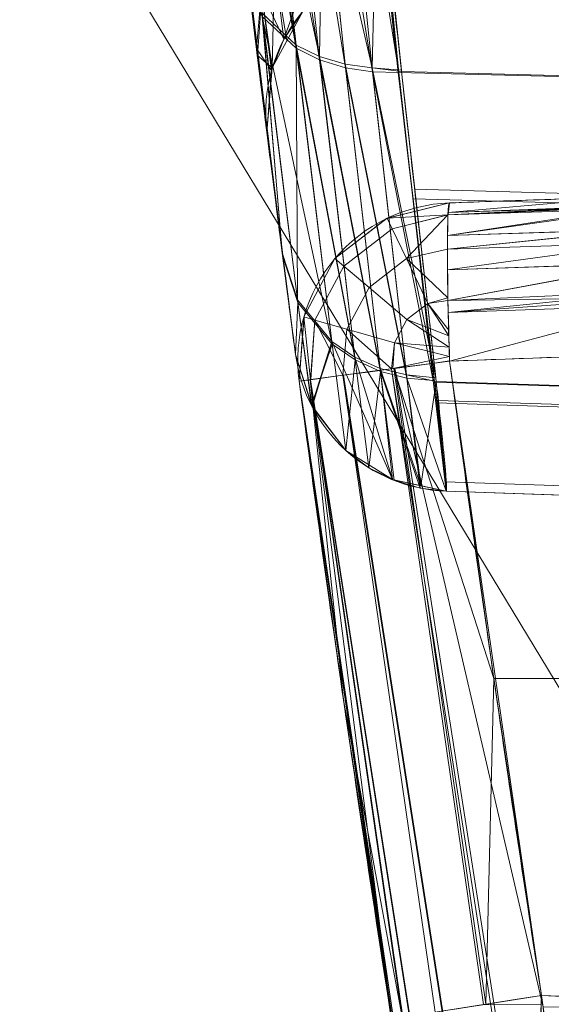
# Model space of a CAD drawing. Header units: millimetres. Extents: x -72 to 72, y -145 to 145.
# Tile 161 of 256: x -57.52 to -56.51, y -8.82 to -6.94. Entities that reach past the tile are written whole.
import ezdxf

# ---------------------------------------------------------------- set-up
doc = ezdxf.new("R2010")
doc.units = ezdxf.units.MM
doc.layers.add('1', color=7, linetype='CONTINUOUS')

msp = doc.modelspace()

# ---------------------------------------------------------------- linework, layer by layer
at = {"layer": '1', "color": 163, "linetype": 'Continuous', "lineweight": 13}
for p, q in [((-57.0531, -7.1547, 3.3684), (-57.0531, -7.1547, 2.2105)), ((-56.7049, -7.2888, -31.8422), (-56.7049, -7.2888, -23.4991)), ((-56.9985, -7.5775, 2.2105), (-56.9985, -7.5775, 3.3684)), ((-56.9917, -7.6284, -23.4991), (-56.9917, -7.6284, -31.8422)), ((-56.201, -7.8556, 3.3684), (-56.7116, -7.8378, 3.3684)), ((-56.7116, -7.8378, 3.3684), (-56.7116, -7.8378, 2.2105)), ((-56.201, -7.8556, 2.2105), (-56.7116, -7.8378, 2.2105))]:
    msp.add_line(p, q, dxfattribs=at)
at = {"layer": '1', "color": 163, "linetype": 'Continuous', "lineweight": 13, "extrusion": (0, 0, -1)}
for centre, radius in [((0, 0, 144.0046), 61.0181), ((0, 0, 147), 60.9142), ((0, 0, 145), 60), ((0, 0, 146), 59.5)]:
    msp.add_circle(centre, radius, dxfattribs=at)
at = {"layer": '1', "color": 163, "linetype": 'Continuous', "lineweight": 13}
for centre, radius in [((0, 0, -145), 60.4434), ((0, 0, -146.7071), 60.2071), ((0, 0, -146), 60)]:
    msp.add_circle(centre, radius, dxfattribs=at)
at = {"layer": '1', "color": 163, "linetype": 'Continuous', "lineweight": 13, "extrusion": (-7.35307e-09, 5.86359e-08, -1)}
msp.add_arc((56.7555, -7.1173, -2.2105), 0.3, 352.8523, 88, dxfattribs=at)
at = {"layer": '1', "color": 163, "linetype": 'Continuous', "lineweight": 13}
for centre, start, end in [((-56.7555, -7.1173, 3.3684), 92, 187.1477), ((-56.6944, -7.5886, -23.4991), 92, 187.6238), ((-56.6944, -7.5886, -31.8422), 92, 187.6238), ((-56.7011, -7.538, 2.2105), 187.5726, 268)]:
    msp.add_arc(centre, 0.3, start, end, dxfattribs=at)
at = {"layer": '1', "color": 163, "linetype": 'Continuous', "lineweight": 13, "extrusion": (-0.998777, -0.034878, -0.035041)}
msp.add_arc((5.6053, -21.49, 57.7132), 0.3, 89.8037, 180, dxfattribs=at)
at = {"layer": '1', "color": 163, "linetype": 'Continuous', "lineweight": 13, "extrusion": (-0.998777, -0.034878, 0.035041)}
msp.add_arc((5.6053, -33.8174, 55.774), 0.3, 180, 270.1963, dxfattribs=at)
at = {"layer": '1', "color": 163, "linetype": 'Continuous', "lineweight": 13, "extrusion": (-1.99367e-09, 1.49967e-08, 1)}
msp.add_arc((-56.7011, -7.538, 3.3684), 0.3, 187.5726, 268, dxfattribs=at)
at = {"layer": '1', "color": 163, "linetype": 'Continuous', "lineweight": 13, "extrusion": (0.132667, -0.991161, 2.38541e-05)}
msp.add_arc((-57.2, -23.4991, -0.0006), 0.3, 92.0177, 180, dxfattribs=at)
at = {"layer": '1', "color": 163, "linetype": 'Continuous', "lineweight": 13, "extrusion": (-0.132667, 0.991161, 2.37939e-05)}
msp.add_arc((57.2, -31.8422, -0.0008), 0.3, 272.0177, 0, dxfattribs=at)
at = {"layer": '1', "color": 163, "linetype": 'Continuous', "lineweight": 13, "extrusion": (-0.153792, 0.988103, 2.76951e-05)}
msp.add_arc((57.2, -31.8423, -0.0009), 0.3, 272.0238, 0, dxfattribs=at)
at = {"layer": '1', "color": 163, "linetype": 'Continuous', "lineweight": 13, "extrusion": (-0.998789, 0.034878, 0.03469)}
msp.add_arc((10.764, -33.772, 55.0396), 0.3, 270.3792, 0, dxfattribs=at)
at = {"layer": '1', "color": 163, "linetype": 'Continuous', "lineweight": 13}
for points, knots in [([(-56.0092, 7.4308, -40.1881), (-56.3877, 4.5783, -40.186), (-56.6408, 0.1337, -40.1852), (-56.2404, -6.0209, -40.1887), (-55.5435, -10.7162, -40.1937), (-54.419, -15.4548, -40.2011), (-52.8466, -20.1921, -40.2107), (-50.8093, -24.8841, -40.2227), (-48.2961, -29.4776, -40.237), (-45.2955, -33.9182, -40.2537), (-41.8019, -38.1419, -40.2727), (-37.8257, -42.0923, -40.294), (-33.3833, -45.7042, -40.3176), (-28.4909, -48.9101, -40.3436), (-21.4102, -52.5496, -40.3813), (-15.5377, -54.4811, -40.4131), (-11.4458, -55.3284, -40.4359)], [0, 0, 0, 0, 0.125, 0.1875, 0.25, 0.3125, 0.375, 0.4375, 0.5, 0.5625, 0.625, 0.6875, 0.75, 0.8125, 0.875, 1, 1, 1, 1]), ([(-56.7116, -7.8378, 2.2105), (-56.7106, -7.8378, 2.0305), (-56.7127, -7.8113, 1.765), (-56.7223, -7.7251, 1.4199), (-56.7366, -7.6034, 1.0805), (-56.7615, -7.3949, 0.6907), (-56.8018, -7.052, 0.273), (-56.848, -6.6406, -0.0646), (-56.8977, -6.168, -0.3178), (-56.9476, -5.6544, -0.4741), (-56.9941, -5.1256, -0.5272), (-57.0364, -4.5875, -0.4754), (-57.0656, -4.1645, -0.3481), (-57.086, -3.8384, -0.1951), (-57.1037, -3.5331, -0.0128), (-57.1214, -3.1867, 0.2697), (-57.1336, -2.9016, 0.6158), (-57.1404, -2.718, 0.9202), (-57.1455, -2.5631, 1.2463), (-57.1485, -2.4337, 1.6702), (-57.1479, -2.3974, 2.0306), (-57.1468, -2.3973, 2.2105)], [0, 0, 0, 0, 0.0625, 0.09375, 0.125, 0.1875, 0.25, 0.3125, 0.375, 0.4375, 0.5, 0.5625, 0.625, 0.65625, 0.6875, 0.75, 0.8125, 0.84375, 0.875, 0.9375, 1, 1, 1, 1]), ([(-56.7513, -2.3835, 2.2105), (-56.7499, -2.3835, 2.0297), (-56.7457, -2.4199, 1.6674), (-56.7367, -2.5497, 1.2413), (-56.7269, -2.7052, 0.9134), (-56.7153, -2.8897, 0.6072), (-56.6971, -3.1761, 0.2591), (-56.6733, -3.5244, -0.0251), (-56.6509, -3.8313, -0.2085), (-56.6257, -4.1591, -0.3626), (-56.5905, -4.5845, -0.4907), (-56.541, -5.1256, -0.5431), (-56.4873, -5.6577, -0.49), (-56.4303, -6.1743, -0.333), (-56.3733, -6.6499, -0.0785), (-56.3199, -7.064, 0.261), (-56.2725, -7.4092, 0.6812), (-56.2415, -7.6192, 1.0734), (-56.2225, -7.7418, 1.4148), (-56.208, -7.8288, 1.7621), (-56.2024, -7.8556, 2.0293), (-56.201, -7.8556, 2.2105)], [0, 0, 0, 0, 0.0625, 0.125, 0.15625, 0.1875, 0.25, 0.3125, 0.34375, 0.375, 0.4375, 0.5, 0.5625, 0.625, 0.6875, 0.75, 0.8125, 0.875, 0.90625, 0.9375, 1, 1, 1, 1]), ([(-57.0531, -7.1547, 2.2105), (-57.0531, -7.1547, 2.1451), (-57.054, -7.1477, 2.0143), (-57.0592, -7.1059, 1.7558), (-57.0721, -7.0023, 1.444), (-57.0956, -6.8088, 1.1016), (-57.1253, -6.556, 0.8011), (-57.1592, -6.2536, 0.5507), (-57.1958, -5.9099, 0.3601), (-57.2332, -5.5372, 0.2386), (-57.2697, -5.1467, 0.1958), (-57.3034, -4.7558, 0.2381), (-57.3331, -4.3822, 0.3591), (-57.3584, -4.0375, 0.5496), (-57.3789, -3.7339, 0.8001), (-57.3947, -3.4803, 1.101), (-57.4061, -3.2863, 1.4438), (-57.4119, -3.1827, 1.7557), (-57.4142, -3.1409, 2.0143), (-57.4145, -3.134, 2.1451), (-57.4145, -3.134, 2.2105)], [0, 0, 0, 0, 0.03125, 0.0625, 0.125, 0.1875, 0.25, 0.3125, 0.375, 0.4375, 0.5, 0.5625, 0.625, 0.6875, 0.75, 0.8125, 0.875, 0.9375, 0.96875, 1, 1, 1, 1]), ([(-56.9811, -5.1185, 6.0891), (-56.9667, -5.2979, 6.089), (-56.9442, -5.5626, 6.0626), (-56.9128, -5.9064, 5.9768), (-56.8884, -6.1602, 5.8861), (-56.8645, -6.4002, 5.7728), (-56.8332, -6.7037, 5.5912), (-56.7954, -7.0523, 5.3059), (-56.7637, -7.3334, 4.9647), (-56.7427, -7.5191, 4.656), (-56.7299, -7.633, 4.4158), (-56.7201, -7.7235, 4.1643), (-56.7114, -7.8111, 3.8171), (-56.71, -7.8378, 3.5485), (-56.7116, -7.8378, 3.3684)], [0, 0, 0, 0, 0.125, 0.1875, 0.25, 0.3125, 0.375, 0.5, 0.625, 0.6875, 0.75, 0.8125, 0.875, 1, 1, 1, 1]), ([(-56.201, -7.8556, 3.3684), (-56.2031, -7.8555, 3.5497), (-56.2099, -7.8285, 3.82), (-56.226, -7.74, 4.1694), (-56.2413, -7.6488, 4.4224), (-56.2595, -7.534, 4.664), (-56.2879, -7.3469, 4.9744), (-56.3287, -7.0639, 5.3175), (-56.3756, -6.7131, 5.6043), (-56.4143, -6.4077, 5.7867), (-56.4437, -6.1662, 5.9004), (-56.4736, -5.9108, 5.9915), (-56.5123, -5.5651, 6.0775), (-56.5403, -5.2989, 6.1039), (-56.5584, -5.1185, 6.1039)], [0, 0, 0, 0, 0.125, 0.1875, 0.25, 0.3125, 0.375, 0.5, 0.625, 0.6875, 0.75, 0.8125, 0.875, 1, 1, 1, 1]), ([(-56.7049, -7.2888, -23.4991), (-56.644, -7.2866, -23.4969), (-56.5831, -7.2845, -23.4948), (-56.468, -7.2805, -23.4908), (-56.4137, -7.2786, -23.4889), (-56.3594, -7.2767, -23.487)], [0, 0, 0, 0, 0.528528, 0.528528, 1, 1, 1, 1]), ([(-56.3594, -7.2767, -31.8544), (-56.4137, -7.2786, -31.8525), (-56.468, -7.2805, -31.8506), (-56.5831, -7.2845, -31.8465), (-56.644, -7.2866, -31.8444), (-56.7049, -7.2888, -31.8422)], [0, 0, 0, 0, 0.471472, 0.471472, 1, 1, 1, 1]), ([(-56.7049, -7.59, -23.1993), (-56.6688, -7.8596, -23.1993), (-56.6308, -8.1291, -23.1993), (-56.5345, -8.778, -23.1992), (-56.4743, -9.1572, -23.1992), (-56.3815, -9.7064, -23.1992), (-56.3518, -9.877, -23.1992), (-56.3214, -10.0474, -23.1992)], [0, 0, 0, 0, 0.328159, 0.328159, 0.791188, 0.791188, 1, 1, 1, 1]), ([(-56.53, -8.7985, -32.1421), (-56.5634, -8.5838, -32.1421), (-56.5956, -8.3689, -32.1421), (-56.6536, -7.966, -32.1421), (-56.6797, -7.778, -32.1421), (-56.7049, -7.59, -32.1421)], [0, 0, 0, 0, 0.533833, 0.533833, 1, 1, 1, 1]), ([(-56.6063, -10.0983, -23.499), (-56.6369, -9.927, -23.499), (-56.6667, -9.7555, -23.499), (-56.76, -9.2035, -23.499), (-56.8205, -8.8224, -23.499), (-56.9172, -8.1702, -23.4991), (-56.9555, -7.8994, -23.4991), (-56.9917, -7.6284, -23.4991)], [0, 0, 0, 0, 0.208812, 0.208812, 0.671841, 0.671841, 1, 1, 1, 1]), ([(-56.9917, -7.6284, -31.8422), (-56.9664, -7.8174, -31.8423), (-56.9402, -8.0063, -31.8423), (-56.8819, -8.4112, -31.8423), (-56.8495, -8.6272, -31.8423), (-56.8159, -8.843, -31.8423)], [0, 0, 0, 0, 0.466167, 0.466167, 1, 1, 1, 1])]:
    msp.add_open_spline(points, degree=3, knots=knots, dxfattribs=at)
for points in [[(-57.436, -2.7113, 2.2105), (-57.436, -2.7113, 2.0513), (-57.4345, -2.7439, 1.7332), (-57.4276, -2.8852, 1.2748), (-57.4159, -3.1122, 0.8522), (-57.3988, -3.4172, 0.4822), (-57.3754, -3.79, 0.1811), (-57.3459, -4.2138, -0.0417), (-57.3105, -4.672, -0.1798), (-57.2699, -5.1477, -0.2264), (-57.225, -5.6231, -0.1789), (-57.1781, -6.0799, -0.0403), (-57.1317, -6.502, 0.1828), (-57.0882, -6.8729, 0.4839), (-57.0505, -7.1771, 0.8531), (-57.0214, -7.4038, 1.2751), (-57.0029, -7.5449, 1.7332), (-56.9985, -7.5775, 2.0513), (-56.9985, -7.5775, 2.2105)], [(-56.9985, -7.5775, 3.3684), (-56.9985, -7.5775, 3.5278), (-57.0028, -7.5453, 3.8463), (-57.0214, -7.4041, 4.3049), (-57.0506, -7.1766, 4.7269), (-57.0883, -6.8715, 5.0958), (-57.1318, -6.5004, 5.3975), (-57.1785, -6.0779, 5.6211), (-57.2253, -5.6202, 5.7583), (-57.2552, -5.303, 5.7893), (-57.2694, -5.1444, 5.7893)], [(-57.2694, -5.1444, 5.3686), (-57.2576, -5.2756, 5.3686), (-57.2331, -5.5385, 5.3459), (-57.195, -5.9186, 5.2365), (-57.1579, -6.2661, 5.0473), (-57.1236, -6.5705, 4.7943), (-57.0934, -6.827, 4.4923), (-57.0699, -7.0199, 4.1455), (-57.0561, -7.1315, 3.7643), (-57.0531, -7.1547, 3.5001), (-57.0531, -7.1547, 3.3684)], [(-56.2819, -7.5752, -23.1844), (-56.4229, -7.5801, -23.1894), (-56.5639, -7.585, -23.1943), (-56.7049, -7.59, -23.1993)], [(-56.7049, -7.59, -32.1421), (-56.5639, -7.585, -32.147), (-56.4229, -7.5801, -32.152), (-56.2819, -7.5752, -32.1569)], [(-56.1013, -8.8135, -32.157), (-56.2442, -8.8085, -32.152), (-56.3871, -8.8035, -32.1471), (-56.53, -8.7985, -32.1421)]]:
    msp.add_open_spline(points, degree=3, dxfattribs=at)
for points in [[(-56.8902, 41.5225, -163), (-52.4412, 40.0769, -163), (-55.841, -40.9879, -163), (-62.3, 0, -163)], [(-55.5385, -9.7929, -124.3698), (-55.5385, 9.7929, -124.3698), (-62.4047, 1.5354, -124.475)], [(-58.0316, -18.8556, -144.0046), (-60.6838, 6.3781, -144.0046), (-60.1123, 6.3181, -145), (-57.4851, -18.678, -145)], [(-62.4047, 1.5354, -124.475), (-63.046, -11.3661, -124.5217), (-55.5385, -9.7929, -124.3698)], [(-64.8, 0, -147), (-70.2134, -46.8571, -147), (-58.9509, -45.6813, -147), (-56.0152, -43.038, -147)], [(-55.6479, -24.776, -147), (-60.9142, 0, -147), (-64.8, 0, -147), (-56.0152, -43.038, -147)], [(-62.3, 0, -163), (-55.841, -40.9879, -163), (-59.6256, -43.7375, -163)], [(-57.4851, -18.678, -145), (-60.1123, -6.3181, -145), (-60, 0, -145), (-54.8127, -24.4042, -145)], [(-58.6889, -12.4747, -146), (-60, 0, -146), (-59.5, 0, -146), (-54.356, -24.2008, -146)], [(-56.8001, -22.2924, -144.0046), (-57.3748, -22.518, -143.2514), (-61.4631, -4.606, -143.2514), (-60.8474, -4.5599, -144.0046)], [(-58.278, -22.8724, -142.6799), (-62.4306, -4.6785, -142.6799), (-61.4631, -4.606, -143.2514), (-57.3748, -22.518, -143.2514)], [(-56.9971, -6.9941, 0.3564), (-57.0621, -6.9337, 0.4246), (-57.1543, -6.1143, -0.1206)], [(-57.1543, -6.1143, -0.1206), (-57.127, -6.1313, -0.1682), (-56.9971, -6.9941, 0.3564)], [(-57.127, -6.1313, -0.1682), (-57.0899, -6.1453, -0.2112), (-56.9971, -6.9941, 0.3564)], [(-56.9527, -7.0162, 0.329), (-56.9971, -6.9941, 0.3564), (-57.0899, -6.1453, -0.2112)], [(-57.0899, -6.1453, -0.2112), (-57.0448, -6.1554, -0.2471), (-56.9527, -7.0162, 0.329)], [(-56.9034, -7.0313, 0.3079), (-56.9527, -7.0162, 0.329), (-57.0448, -6.1554, -0.2471)], [(-57.0448, -6.1554, -0.2471), (-56.9944, -6.1611, -0.2741), (-56.9034, -7.0313, 0.3079)], [(-56.8521, -7.0393, 0.2937), (-56.9034, -7.0313, 0.3079), (-56.9944, -6.1611, -0.2741)], [(-56.9944, -6.1611, -0.2741), (-56.9418, -6.1626, -0.2914), (-56.8521, -7.0393, 0.2937)], [(-56.9418, -6.1626, -0.2914), (-56.8899, -6.1602, -0.2993), (-56.8015, -7.0406, 0.2863)], [(-56.8015, -7.0406, 0.2863), (-56.8521, -7.0393, 0.2937), (-56.9418, -6.1626, -0.2914)], [(-57.023, -7.3907, 1.2849), (-57.0713, -7.008, 1.4897), (-57.1265, -6.5427, 0.8049)], [(-57.1265, -6.5427, 0.8049), (-57.0891, -6.8621, 0.4963), (-57.023, -7.3907, 1.2849)], [(-57.1261, -6.5469, 0.811), (-57.0713, -7.008, 1.4897), (-57.0626, -6.892, 1.4867)], [(-57.0633, -6.886, 4.0986), (-57.0731, -6.9945, 4.1415), (-57.1244, -6.5601, 4.7779)], [(-57.0894, -6.8592, 5.0855), (-57.1241, -6.5638, 4.7845), (-57.0715, -7.0068, 4.1379)], [(-57.0624, -6.9274, 5.1445), (-56.9973, -6.9884, 5.2106), (-57.0413, -6.5989, 5.5347)], [(-56.9529, -7.0101, 5.2385), (-56.9468, -6.6251, 5.593), (-57.0413, -6.5989, 5.5347)], [(-57.0413, -6.5989, 5.5347), (-56.9973, -6.9884, 5.2106), (-56.9529, -7.0101, 5.2385)], [(-56.8421, -6.6029, 5.5855), (-56.9468, -6.6251, 5.593), (-56.8526, -7.0313, 5.2775)], [(-56.8526, -7.0313, 5.2775), (-56.7969, -7.0363, 5.2964), (-56.8421, -6.6029, 5.5855)], [(-56.9529, -7.0101, 5.2385), (-56.9037, -7.0244, 5.261), (-56.9468, -6.6251, 5.593)], [(-56.9468, -6.6251, 5.593), (-56.9037, -7.0244, 5.261), (-56.8526, -7.0313, 5.2775)], [(-56.8028, -7.0406, 0.2863), (-56.8382, -6.7123, 0.0668), (-56.3618, -6.7221, 0.0538), (-56.3209, -7.0525, 0.2744)], [(-56.3299, -7.0504, 5.3062), (-56.3734, -6.7117, 5.5318), (-56.8317, -6.7022, 5.5192), (-56.7966, -7.0388, 5.2947)], [(-57.0633, -6.886, 4.0986), (-57.0393, -6.8311, 4.0775), (-57.0207, -6.9772, 3.3684)], [(-57.0385, -6.8372, 1.5082), (-57.0626, -6.892, 1.4867), (-57.0429, -7.0314, 2.2105)], [(-57.0429, -7.0314, 2.2105), (-57.0151, -6.9803, 2.2105), (-57.0385, -6.8372, 1.5082)], [(-57.0207, -6.9772, 3.3684), (-57.0393, -6.8311, 4.0775), (-56.9887, -6.8861, 3.7238)], [(-57.0385, -6.8372, 1.5082), (-57.0151, -6.9803, 2.2105), (-56.9838, -6.9228, 2.2105)], [(-57.0715, -7.0068, 4.1379), (-57.0233, -7.3888, 4.3003), (-57.0894, -6.8592, 5.0855)], [(-57.0624, -6.9274, 5.1445), (-57.0891, -6.8614, 5.0822), (-57.0239, -7.3842, 4.3071)], [(-57.0235, -7.3889, 1.283), (-57.0889, -6.8639, 0.4978), (-57.0621, -6.9337, 0.4246)], [(-57.0731, -6.9945, 4.1415), (-57.0633, -6.886, 4.0986), (-57.0445, -7.0368, 3.3684)], [(-57.0429, -7.0314, 2.2105), (-57.0626, -6.892, 1.4867), (-57.0713, -7.008, 1.4897)], [(-57.0207, -6.9772, 3.3684), (-57.0445, -7.0368, 3.3684), (-57.0633, -6.886, 4.0986)], [(-56.9887, -6.8861, 3.7238), (-56.9838, -6.9228, 3.3684), (-57.0207, -6.9772, 3.3684)], [(-56.9973, -6.9884, 5.2106), (-57.0624, -6.9274, 5.1445), (-56.9948, -7.4734, 4.3427)], [(-57.0239, -7.3842, 4.3071), (-56.9948, -7.4734, 4.3427), (-57.0624, -6.9274, 5.1445)], [(-56.9288, -7.5579, 1.2082), (-56.9942, -7.4787, 1.2445), (-57.0621, -6.9337, 0.4246)], [(-57.0621, -6.9337, 0.4246), (-56.9942, -7.4787, 1.2445), (-57.0235, -7.3889, 1.283)], [(-57.0621, -6.9337, 0.4246), (-56.9971, -6.9941, 0.3564), (-56.9288, -7.5579, 1.2082)], [(-57.0429, -7.0314, 2.2105), (-57.0429, -7.0314, 3.3684), (-56.9838, -6.9228, 3.3684), (-56.9838, -6.9228, 2.2105)], [(-57.0445, -7.0368, 3.3684), (-57.0531, -7.1547, 3.3684), (-57.0731, -6.9945, 4.1415)], [(-56.8854, -7.5826, 4.3935), (-56.9529, -7.0101, 5.2385), (-56.9973, -6.9884, 5.2106)], [(-56.9973, -6.9884, 5.2106), (-56.9293, -7.5527, 4.3781), (-56.8854, -7.5826, 4.3935)], [(-56.9948, -7.4734, 4.3427), (-56.9293, -7.5527, 4.3781), (-56.9973, -6.9884, 5.2106)], [(-56.8849, -7.588, 1.1934), (-56.9288, -7.5579, 1.2082), (-56.9971, -6.9941, 0.3564)], [(-56.9971, -6.9941, 0.3564), (-56.9527, -7.0162, 0.329), (-56.8849, -7.588, 1.1934)], [(-56.9985, -7.5775, 3.3684), (-57.0233, -7.3888, 4.3003), (-57.0715, -7.0068, 4.1379)], [(-57.0715, -7.0068, 4.1379), (-57.0531, -7.1547, 3.3684), (-56.9985, -7.5775, 3.3684)], [(-57.0713, -7.008, 1.4897), (-57.0531, -7.1547, 2.2105), (-57.0429, -7.0314, 2.2105)], [(-56.9985, -7.5775, 2.2105), (-57.0531, -7.1547, 2.2105), (-57.0713, -7.008, 1.4897)], [(-57.0713, -7.008, 1.4897), (-57.023, -7.3907, 1.2849), (-56.9985, -7.5775, 2.2105)], [(-56.8371, -7.6039, 4.4063), (-56.9037, -7.0244, 5.261), (-56.9529, -7.0101, 5.2385)], [(-56.9529, -7.0101, 5.2385), (-56.8854, -7.5826, 4.3935), (-56.8371, -7.6039, 4.4063)], [(-57.0531, -7.1547, 2.2105), (-57.0531, -7.1547, 3.3684), (-57.0429, -7.0314, 3.3684), (-57.0429, -7.0314, 2.2105)], [(-56.8365, -7.6097, 1.1817), (-56.8849, -7.588, 1.1934), (-56.9527, -7.0162, 0.329)], [(-56.9527, -7.0162, 0.329), (-56.9034, -7.0313, 0.3079), (-56.8365, -7.6097, 1.1817)], [(-56.7868, -7.6163, 4.416), (-56.8526, -7.0313, 5.2775), (-56.9037, -7.0244, 5.261)], [(-56.9037, -7.0244, 5.261), (-56.8371, -7.6039, 4.4063), (-56.7868, -7.6163, 4.416)], [(-56.7862, -7.6227, 1.1734), (-56.8365, -7.6097, 1.1817), (-56.9034, -7.0313, 0.3079)], [(-56.9034, -7.0313, 0.3079), (-56.8521, -7.0393, 0.2937), (-56.7862, -7.6227, 1.1734)], [(-56.7312, -7.6222, 4.4243), (-56.7966, -7.0388, 5.2947), (-56.8526, -7.0313, 5.2775)], [(-56.8526, -7.0313, 5.2775), (-56.7868, -7.6163, 4.416), (-56.7312, -7.6222, 4.4243)], [(-56.7966, -7.0388, 5.2947), (-56.7969, -7.0363, 5.2964), (-56.8526, -7.0313, 5.2775)], [(-56.7364, -7.6272, 1.1687), (-56.7862, -7.6227, 1.1734), (-56.8521, -7.0393, 0.2937)], [(-56.8521, -7.0393, 0.2937), (-56.8015, -7.0406, 0.2863), (-56.7364, -7.6272, 1.1687)], [(-56.3209, -7.0525, 0.2744), (-56.2868, -7.2945, 0.6359), (-56.7745, -7.2809, 0.6456), (-56.8028, -7.0406, 0.2863)], [(-56.7966, -7.0388, 5.2947), (-56.7715, -7.2628, 4.9605), (-56.2965, -7.276, 4.97), (-56.3299, -7.0504, 5.3062)], [(-57.0531, -7.1547, 3.3684), (-57.0531, -7.1547, 2.2105), (-56.9985, -7.5775, 2.2105), (-56.9985, -7.5775, 3.3684)], [(-56.2418, -7.6449, 4.4205), (-56.2965, -7.276, 4.97), (-56.7715, -7.2628, 4.9605), (-56.7304, -7.6291, 4.4139)], [(-56.7049, -7.2888, -23.4991), (-56.7049, -7.2888, -31.8422), (-56.8255, -7.3187, -31.8422), (-56.8255, -7.3187, -23.4991)], [(-56.708, -7.3114, -23.3861), (-56.7049, -7.2888, -23.4991), (-56.8241, -7.3181, -23.4991)], [(-56.8241, -7.3181, -31.8422), (-56.7049, -7.2888, -31.8422), (-56.708, -7.3114, -31.9552)], [(-56.7335, -7.6301, 1.1676), (-56.7745, -7.2809, 0.6456), (-56.2868, -7.2945, 0.6359), (-56.2373, -7.6461, 1.161)], [(-56.7081, -7.3118, -31.9572), (-56.7074, -7.3072, -31.9344), (-56.3525, -7.2937, -31.9471)], [(-56.3525, -7.2937, -31.9471), (-56.3515, -7.2962, -31.9603), (-56.7081, -7.3118, -31.9572)], [(-56.7074, -7.3072, -23.407), (-56.3522, -7.2954, -23.3947), (-56.3594, -7.2767, -23.487)], [(-56.3594, -7.2767, -23.487), (-56.7049, -7.2888, -23.4991), (-56.7074, -7.3072, -23.407)], [(-56.7074, -7.3072, -31.9344), (-56.7049, -7.2888, -31.8422), (-56.3594, -7.2767, -31.8544)], [(-56.3594, -7.2767, -31.8544), (-56.3525, -7.2937, -31.9471), (-56.7074, -7.3072, -31.9344)], [(-56.3594, -7.2767, -23.487), (-56.3594, -7.2767, -31.8544), (-56.7049, -7.2888, -31.8422), (-56.7049, -7.2888, -23.4991)], [(-56.8241, -7.3181, -23.4991), (-56.8145, -7.338, -23.3861), (-56.708, -7.3114, -23.3861)], [(-56.708, -7.3114, -31.9552), (-56.8145, -7.338, -31.9553), (-56.8241, -7.3181, -31.8422)], [(-56.7081, -7.3118, -23.3841), (-56.708, -7.3114, -23.3861), (-56.8145, -7.338, -23.3861)], [(-56.8145, -7.338, -31.9553), (-56.708, -7.3114, -31.9552), (-56.7081, -7.3118, -31.9572)], [(-56.7081, -7.3118, -23.3841), (-56.8145, -7.338, -23.3861), (-56.7873, -7.3948, -23.2897)], [(-56.7873, -7.3948, -32.0516), (-56.8145, -7.338, -31.9553), (-56.7081, -7.3118, -31.9572)], [(-56.7873, -7.3948, -23.2897), (-56.7092, -7.3772, -23.2867), (-56.7081, -7.3118, -23.3841)], [(-56.7081, -7.3118, -31.9572), (-56.7092, -7.3772, -32.0546), (-56.7873, -7.3948, -32.0516)], [(-56.3515, -7.2962, -31.9603), (-56.7088, -7.3511, -32.0157), (-56.7081, -7.3118, -31.9572)], [(-56.3515, -7.2962, -31.9603), (-56.3397, -7.3397, -32.0278), (-56.7088, -7.3511, -32.0157)], [(-56.7088, -7.3511, -23.3256), (-56.3399, -7.3389, -23.3132), (-56.3503, -7.3003, -23.3708)], [(-56.7081, -7.3118, -23.3841), (-56.7088, -7.3511, -23.3256), (-56.3503, -7.3003, -23.3708)], [(-56.7081, -7.3118, -23.3841), (-56.3503, -7.3003, -23.3708), (-56.3522, -7.2954, -23.3947)], [(-56.3522, -7.2954, -23.3947), (-56.7074, -7.3072, -23.407), (-56.7081, -7.3118, -23.3841)], [(-56.9067, -7.4092, -23.3861), (-56.8145, -7.338, -23.3861), (-56.8241, -7.3181, -23.4991), (-56.9236, -7.395, -23.4991)], [(-56.9236, -7.395, -31.8422), (-56.8241, -7.3181, -31.8422), (-56.8145, -7.338, -31.9553), (-56.9067, -7.4092, -31.9553)], [(-56.8255, -7.3187, -23.4991), (-56.8255, -7.3187, -31.8422), (-56.9236, -7.395, -31.8422), (-56.9236, -7.395, -23.4991)], [(-56.8585, -7.4499, -23.2897), (-56.7873, -7.3948, -23.2897), (-56.8145, -7.338, -23.3861), (-56.9067, -7.4092, -23.3861)], [(-56.9067, -7.4092, -31.9553), (-56.8145, -7.338, -31.9553), (-56.7873, -7.3948, -32.0516), (-56.8585, -7.4499, -32.0516)], [(-56.7092, -7.3772, -23.2867), (-56.3328, -7.3651, -23.2741), (-56.3399, -7.3389, -23.3132)], [(-56.3399, -7.3389, -23.3132), (-56.7088, -7.3511, -23.3256), (-56.7092, -7.3772, -23.2867)], [(-56.7092, -7.3772, -32.0546), (-56.7088, -7.3511, -32.0157), (-56.3397, -7.3397, -32.0278)], [(-56.3397, -7.3397, -32.0278), (-56.3328, -7.3651, -32.0671), (-56.7092, -7.3772, -32.0546)], [(-56.7092, -7.3772, -23.2867), (-56.7088, -7.4162, -23.2608), (-56.3328, -7.3651, -23.2741)], [(-56.3328, -7.3651, -32.0671), (-56.7088, -7.4162, -32.0805), (-56.7092, -7.3772, -32.0546)], [(-56.7088, -7.4162, -23.2608), (-56.3233, -7.4036, -23.2486), (-56.3328, -7.3651, -23.2741)], [(-56.3328, -7.3651, -32.0671), (-56.3234, -7.4031, -32.0936), (-56.7088, -7.4162, -32.0805)], [(-56.9948, -7.4734, 4.3427), (-57.0239, -7.3842, 4.3071), (-57.0233, -7.3888, 4.3003)], [(-56.7081, -7.4699, -23.2251), (-56.7092, -7.3772, -23.2867), (-56.7873, -7.3948, -23.2897)], [(-56.7873, -7.3948, -32.0516), (-56.7092, -7.3772, -32.0546), (-56.7081, -7.4699, -32.1162)], [(-56.9985, -7.5775, 2.2105), (-57.0235, -7.3889, 1.283), (-56.9942, -7.4787, 1.2445)], [(-57.0233, -7.3888, 4.3003), (-56.9985, -7.5775, 3.3684), (-56.9678, -7.6742, 3.3684), (-56.9948, -7.4734, 4.3427)], [(-56.9615, -7.512, -23.3861), (-56.9067, -7.4092, -23.3861), (-56.9236, -7.395, -23.4991), (-56.9828, -7.5059, -23.4991)], [(-56.9828, -7.5059, -31.8422), (-56.9236, -7.395, -31.8422), (-56.9067, -7.4092, -31.9553), (-56.9615, -7.512, -31.9553)], [(-56.9236, -7.395, -23.4991), (-56.9236, -7.395, -31.8422), (-56.9824, -7.5045, -31.8422), (-56.9824, -7.5045, -23.4991)], [(-56.7862, -7.511, -23.2242), (-56.7463, -7.4802, -23.2242), (-56.7873, -7.3948, -23.2897), (-56.8585, -7.4499, -23.2897)], [(-56.8585, -7.4499, -32.0516), (-56.7873, -7.3948, -32.0516), (-56.7463, -7.4802, -32.1171), (-56.7862, -7.511, -32.1171)], [(-56.7873, -7.3948, -23.2897), (-56.7463, -7.4802, -23.2242), (-56.7081, -7.4699, -23.2251)], [(-56.7081, -7.4699, -32.1162), (-56.7463, -7.4802, -32.1171), (-56.7873, -7.3948, -32.0516)], [(-56.7081, -7.4749, -32.1195), (-56.7088, -7.4162, -32.0805), (-56.3234, -7.4031, -32.0936)], [(-56.3233, -7.4036, -23.2486), (-56.7088, -7.4162, -23.2608), (-56.7081, -7.4749, -23.2218)], [(-56.3234, -7.4031, -32.0936), (-56.31, -7.4571, -32.1312), (-56.7081, -7.4749, -32.1195)], [(-56.7081, -7.4749, -23.2218), (-56.3071, -7.4693, -23.205), (-56.3233, -7.4036, -23.2486)], [(-56.9009, -7.5294, -23.2897), (-56.8585, -7.4499, -23.2897), (-56.9067, -7.4092, -23.3861), (-56.9615, -7.512, -23.3861)], [(-56.9615, -7.512, -31.9553), (-56.9067, -7.4092, -31.9553), (-56.8585, -7.4499, -32.0516), (-56.9009, -7.5294, -32.0516)], [(-56.8099, -7.5555, -23.2242), (-56.7862, -7.511, -23.2242), (-56.8585, -7.4499, -23.2897), (-56.9009, -7.5294, -23.2897)], [(-56.9009, -7.5294, -32.0516), (-56.8585, -7.4499, -32.0516), (-56.7862, -7.511, -32.1171), (-56.8099, -7.5555, -32.1171)], [(-56.31, -7.4571, -32.1312), (-56.7074, -7.4978, -32.124), (-56.7081, -7.4749, -32.1195)], [(-56.31, -7.4571, -32.1312), (-56.3037, -7.4838, -32.137), (-56.7074, -7.4978, -32.124)], [(-56.9942, -7.4787, 1.2445), (-56.9683, -7.6743, 2.2105), (-56.9985, -7.5775, 2.2105)], [(-56.9293, -7.5527, 4.3781), (-56.9948, -7.4734, 4.3427), (-56.9678, -7.6742, 3.3684)], [(-56.9683, -7.6743, 2.2105), (-56.9942, -7.4787, 1.2445), (-56.9288, -7.5579, 1.2082)], [(-56.7064, -7.5422, -23.2038), (-56.7463, -7.4802, -23.2242), (-56.7862, -7.511, -23.2242)], [(-56.7862, -7.511, -32.1171), (-56.7463, -7.4802, -32.1171), (-56.7064, -7.5422, -32.1375)], [(-56.7081, -7.4749, -23.2218), (-56.7081, -7.4699, -23.2251), (-56.7463, -7.4802, -23.2242)], [(-56.7463, -7.4802, -32.1171), (-56.7081, -7.4699, -32.1162), (-56.7081, -7.4749, -32.1195)], [(-56.7463, -7.4802, -23.2242), (-56.7067, -7.5313, -23.2049), (-56.7081, -7.4749, -23.2218)], [(-56.7081, -7.4749, -32.1195), (-56.7067, -7.5313, -32.1365), (-56.7463, -7.4802, -32.1171)], [(-56.7463, -7.4802, -23.2242), (-56.7064, -7.5422, -23.2038), (-56.7067, -7.5313, -23.2049)], [(-56.7067, -7.5313, -32.1365), (-56.7064, -7.5422, -32.1375), (-56.7463, -7.4802, -32.1171)], [(-56.7081, -7.4749, -23.2218), (-56.7074, -7.4978, -23.2173), (-56.3071, -7.4693, -23.205)], [(-56.7074, -7.4978, -23.2173), (-56.3037, -7.4836, -23.2022), (-56.3071, -7.4693, -23.205)], [(-56.3037, -7.4836, -23.2022), (-56.7074, -7.4978, -23.2173), (-56.7049, -7.59, -23.1993)], [(-56.7049, -7.59, -32.1421), (-56.7074, -7.4978, -32.124), (-56.3037, -7.4838, -32.137)], [(-56.7049, -7.59, -23.1993), (-56.2819, -7.5752, -23.1844), (-56.3037, -7.4836, -23.2022)], [(-56.3037, -7.4838, -32.137), (-56.2819, -7.5752, -32.1569), (-56.7049, -7.59, -32.1421)], [(-56.9824, -7.5045, -23.4991), (-56.9824, -7.5045, -31.8422), (-56.9917, -7.6284, -31.8422), (-56.9917, -7.6284, -23.4991)], [(-56.9828, -7.5059, -23.4991), (-56.9917, -7.6284, -23.4991), (-56.9701, -7.6255, -23.3867)], [(-56.9701, -7.6255, -31.9546), (-56.9917, -7.6284, -31.8422), (-56.9828, -7.5059, -31.8422)], [(-56.9701, -7.6255, -23.3867), (-56.9615, -7.512, -23.3861), (-56.9828, -7.5059, -23.4991)], [(-56.9828, -7.5059, -31.8422), (-56.9615, -7.512, -31.9553), (-56.9701, -7.6255, -31.9546)], [(-56.9701, -7.6255, -23.3867), (-56.9697, -7.6254, -23.3861), (-56.9615, -7.512, -23.3861)], [(-56.9615, -7.512, -31.9553), (-56.9697, -7.6254, -31.9552), (-56.9701, -7.6255, -31.9546)], [(-56.9615, -7.512, -23.3861), (-56.9697, -7.6254, -23.3861), (-56.9083, -7.6172, -23.2907)], [(-56.9083, -7.6172, -32.0506), (-56.9697, -7.6254, -31.9552), (-56.9615, -7.512, -31.9553)], [(-56.9083, -7.6172, -23.2907), (-56.9009, -7.5294, -23.2897), (-56.9615, -7.512, -23.3861)], [(-56.9615, -7.512, -31.9553), (-56.9009, -7.5294, -32.0516), (-56.9083, -7.6172, -32.0506)], [(-56.7057, -7.5638, -23.2018), (-56.7862, -7.511, -23.2242), (-56.8099, -7.5555, -23.2242)], [(-56.8099, -7.5555, -32.1171), (-56.7862, -7.511, -32.1171), (-56.7057, -7.5638, -32.1396)], [(-56.7862, -7.511, -23.2242), (-56.7057, -7.5638, -23.2018), (-56.7064, -7.5422, -23.2038)], [(-56.7064, -7.5422, -32.1375), (-56.7057, -7.5638, -32.1396), (-56.7862, -7.511, -32.1171)], [(-56.9009, -7.5294, -23.2897), (-56.9083, -7.6172, -23.2907), (-56.8154, -7.6048, -23.225)], [(-56.8154, -7.6048, -32.1163), (-56.9083, -7.6172, -32.0506), (-56.9009, -7.5294, -32.0516)], [(-56.8154, -7.6048, -23.225), (-56.8099, -7.5555, -23.2242), (-56.9009, -7.5294, -23.2897)], [(-56.9009, -7.5294, -32.0516), (-56.8099, -7.5555, -32.1171), (-56.8154, -7.6048, -32.1163)], [(-56.9678, -7.6742, 3.3684), (-56.9668, -7.6773, 3.3684), (-56.9293, -7.5527, 4.3781)], [(-56.9668, -7.6773, 3.3684), (-56.9027, -7.7602, 3.3684), (-56.9293, -7.5527, 4.3781)], [(-56.814, -7.8159, 3.3684), (-56.8854, -7.5826, 4.3935), (-56.9293, -7.5527, 4.3781)], [(-56.9293, -7.5527, 4.3781), (-56.9027, -7.7602, 3.3684), (-56.814, -7.8159, 3.3684)], [(-56.8154, -7.6048, -23.225), (-56.8134, -7.6045, -23.2246), (-56.8099, -7.5555, -23.2242)], [(-56.8099, -7.5555, -32.1171), (-56.8134, -7.6045, -32.1167), (-56.8154, -7.6048, -32.1163)], [(-56.7051, -7.5816, -23.2001), (-56.8099, -7.5555, -23.2242), (-56.8134, -7.6045, -23.2246)], [(-56.8134, -7.6045, -32.1167), (-56.8099, -7.5555, -32.1171), (-56.7051, -7.5816, -32.1413)], [(-56.8099, -7.5555, -23.2242), (-56.7051, -7.5816, -23.2001), (-56.7057, -7.5638, -23.2018)], [(-56.7057, -7.5638, -32.1396), (-56.7051, -7.5816, -32.1413), (-56.8099, -7.5555, -32.1171)], [(-56.9288, -7.5579, 1.2082), (-56.9027, -7.7602, 2.2105), (-56.9683, -7.6743, 2.2105)], [(-56.9027, -7.7602, 2.2105), (-56.9288, -7.5579, 1.2082), (-56.8849, -7.588, 1.1934)], [(-56.1006, -8.818, -23.1843), (-56.2819, -7.5752, -23.1844), (-56.7049, -7.59, -23.1993), (-56.5265, -8.8208, -23.1992)], [(-56.6206, -8.1947, -32.1421), (-56.7049, -7.59, -32.1421), (-56.2819, -7.5752, -32.1569), (-56.195, -8.1948, -32.1569)], [(-56.9668, -7.6773, 2.2105), (-56.9668, -7.6773, 3.3684), (-56.9985, -7.5775, 3.3684), (-56.9985, -7.5775, 2.2105)], [(-56.8849, -7.588, 1.1934), (-56.859, -7.7931, 2.2105), (-56.9027, -7.7602, 2.2105)], [(-56.814, -7.8159, 3.3684), (-56.8371, -7.6039, 4.4063), (-56.8854, -7.5826, 4.3935)], [(-56.859, -7.7931, 2.2105), (-56.8849, -7.588, 1.1934), (-56.8365, -7.6097, 1.1817)], [(-56.8134, -7.6045, -23.2246), (-56.7049, -7.59, -23.1993), (-56.7051, -7.5816, -23.2001)], [(-56.7051, -7.5816, -32.1413), (-56.7049, -7.59, -32.1421), (-56.8134, -7.6045, -32.1167)], [(-56.8112, -7.6042, -32.1173), (-56.7049, -7.59, -32.1421), (-56.6206, -8.1947, -32.1421)], [(-56.5265, -8.8208, -23.1992), (-56.7049, -7.59, -23.1993), (-56.8092, -7.6039, -23.2236)], [(-56.6402, -8.8156, -32.1163), (-56.7328, -8.8301, -32.0506), (-56.9083, -7.6172, -32.0506), (-56.8154, -7.6048, -32.1163)], [(-56.8154, -7.6048, -23.225), (-56.9072, -7.617, -23.2899), (-56.5223, -10.0833, -23.2899), (-56.4312, -10.067, -23.225)], [(-56.8365, -7.6097, 1.1817), (-56.8109, -7.8171, 2.2105), (-56.859, -7.7931, 2.2105)], [(-56.76, -7.8274, 3.3684), (-56.7868, -7.6163, 4.416), (-56.8371, -7.6039, 4.4063)], [(-56.8371, -7.6039, 4.4063), (-56.814, -7.8159, 3.3684), (-56.76, -7.8274, 3.3684)], [(-56.761, -7.8319, 2.2105), (-56.8109, -7.8171, 2.2105), (-56.8365, -7.6097, 1.1817)], [(-56.8365, -7.6097, 1.1817), (-56.7862, -7.6227, 1.1734), (-56.761, -7.8319, 2.2105)], [(-56.4312, -10.067, -23.225), (-56.4251, -10.0659, -23.2236), (-56.8092, -7.6039, -23.2236), (-56.8154, -7.6048, -23.225)], [(-56.8154, -7.6048, -32.1163), (-56.8112, -7.6042, -32.1173), (-56.636, -8.815, -32.1173), (-56.6402, -8.8156, -32.1163)], [(-56.636, -8.815, -32.1173), (-56.8112, -7.6042, -32.1173), (-56.6206, -8.1947, -32.1421)], [(-56.5265, -8.8208, -23.1992), (-56.8092, -7.6039, -23.2236), (-56.4251, -10.0659, -23.2236)], [(-56.9708, -7.6256, -23.3903), (-56.9917, -7.6284, -23.4991), (-56.8125, -8.8654, -23.499)], [(-56.9071, -8.2362, -31.8423), (-56.9917, -7.6284, -31.8422), (-56.9709, -7.6256, -31.9504)], [(-56.8124, -8.8654, -23.499), (-56.9917, -7.6284, -23.4991), (-56.7607, -9.1906, -26.9181)], [(-56.9917, -7.6284, -23.4991), (-56.9917, -7.6284, -31.8422), (-56.9071, -8.2362, -31.8423)], [(-56.8159, -8.843, -27.457), (-56.9917, -7.6284, -23.4991), (-56.9071, -8.2362, -31.8423)], [(-56.8159, -8.843, -27.457), (-56.8108, -8.8761, -27.2592), (-56.9917, -7.6284, -23.4991)], [(-56.8108, -8.8761, -27.2592), (-56.791, -9.0015, -27.0546), (-56.9917, -7.6284, -23.4991)], [(-56.791, -9.0015, -27.0546), (-56.7607, -9.1906, -26.9181), (-56.9917, -7.6284, -23.4991)], [(-56.7944, -8.8397, -31.9546), (-56.9709, -7.6256, -31.9504), (-56.9701, -7.6255, -31.9546)], [(-56.9071, -8.2362, -31.8423), (-56.9709, -7.6256, -31.9504), (-56.7952, -8.8398, -31.9504)], [(-56.7944, -8.8397, -31.9546), (-56.7952, -8.8398, -31.9504), (-56.9709, -7.6256, -31.9504)], [(-56.9701, -7.6255, -23.3867), (-56.9708, -7.6256, -23.3903), (-56.5848, -10.0944, -23.3867)], [(-56.9708, -7.6256, -23.3903), (-56.5855, -10.0946, -23.3902), (-56.5848, -10.0944, -23.3867)], [(-56.5855, -10.0946, -23.3902), (-56.9708, -7.6256, -23.3903), (-56.8125, -8.8654, -23.499)], [(-56.5848, -10.0944, -23.3867), (-56.5235, -10.0835, -23.2907), (-56.9083, -7.6172, -23.2907), (-56.9701, -7.6255, -23.3867)], [(-56.9701, -7.6255, -31.9546), (-56.9083, -7.6172, -32.0506), (-56.7328, -8.8301, -32.0506), (-56.7944, -8.8397, -31.9546)], [(-56.5235, -10.0835, -23.2907), (-56.5223, -10.0833, -23.2899), (-56.9072, -7.617, -23.2899), (-56.9083, -7.6172, -23.2907)], [(-56.7304, -7.6291, 4.4139), (-56.7868, -7.6163, 4.416), (-56.76, -7.8274, 3.3684)], [(-56.7304, -7.6291, 4.4139), (-56.7312, -7.6222, 4.4243), (-56.7868, -7.6163, 4.416)], [(-56.7116, -7.8378, 2.2105), (-56.761, -7.8319, 2.2105), (-56.7862, -7.6227, 1.1734)], [(-56.7862, -7.6227, 1.1734), (-56.7364, -7.6272, 1.1687), (-56.7116, -7.8378, 2.2105)], [(-56.76, -7.8274, 3.3684), (-56.7116, -7.8378, 3.3684), (-56.7304, -7.6291, 4.4139)], [(-56.2373, -7.6461, 1.161), (-56.2304, -7.6859, 1.3605), (-56.7293, -7.6695, 1.3658), (-56.7335, -7.6301, 1.1676)], [(-56.7304, -7.6291, 4.4139), (-56.7272, -7.665, 4.2343), (-56.2348, -7.6811, 4.2397), (-56.2418, -7.6449, 4.4205)], [(-56.7293, -7.6695, 1.3658), (-56.2304, -7.6859, 1.3605), (-56.201, -7.8556, 2.2105), (-56.7116, -7.8378, 2.2105)], [(-56.7132, -7.8198, 3.4584), (-56.2045, -7.8375, 3.459), (-56.2348, -7.6811, 4.2397), (-56.7272, -7.665, 4.2343)], [(-56.9027, -7.7602, 2.2105), (-56.9027, -7.7602, 3.3684), (-56.9668, -7.6773, 3.3684), (-56.9668, -7.6773, 2.2105)], [(-56.814, -7.8159, 2.2105), (-56.814, -7.8159, 3.3684), (-56.9027, -7.7602, 3.3684), (-56.9027, -7.7602, 2.2105)], [(-56.7116, -7.8378, 2.2105), (-56.7116, -7.8378, 3.3684), (-56.814, -7.8159, 3.3684), (-56.814, -7.8159, 2.2105)], [(-56.7116, -7.8378, 3.3684), (-56.201, -7.8556, 3.3684), (-56.2045, -7.8375, 3.459), (-56.7132, -7.8198, 3.4584)], [(-56.201, -7.8556, 2.2105), (-56.201, -7.8556, 3.3684), (-56.7116, -7.8378, 3.3684), (-56.7116, -7.8378, 2.2105)], [(-56.6206, -8.1947, -32.1421), (-56.53, -8.7985, -32.1421), (-56.636, -8.815, -32.1173)], [(-56.195, -8.1948, -32.1569), (-56.1013, -8.8135, -32.157), (-56.53, -8.7985, -32.1421), (-56.6206, -8.1947, -32.1421)], [(-56.7952, -8.8398, -31.9504), (-56.8159, -8.843, -31.8423), (-56.9071, -8.2362, -31.8423)], [(-56.9071, -8.2362, -31.8423), (-56.8159, -8.843, -31.8423), (-56.8159, -8.843, -27.457)], [(-56.6382, -8.8153, -32.1168), (-56.53, -8.7985, -32.1421), (-56.5305, -8.8159, -32.1385)], [(-56.5325, -8.89, -32.1234), (-56.53, -8.7985, -32.1421), (-56.1013, -8.8135, -32.157)], [(-56.1013, -8.8135, -32.157), (-56.0784, -8.8799, -32.1499), (-56.5325, -8.89, -32.1234)]]:
    msp.add_3dface(points, dxfattribs=at)

doc.saveas('drawing.dxf')
